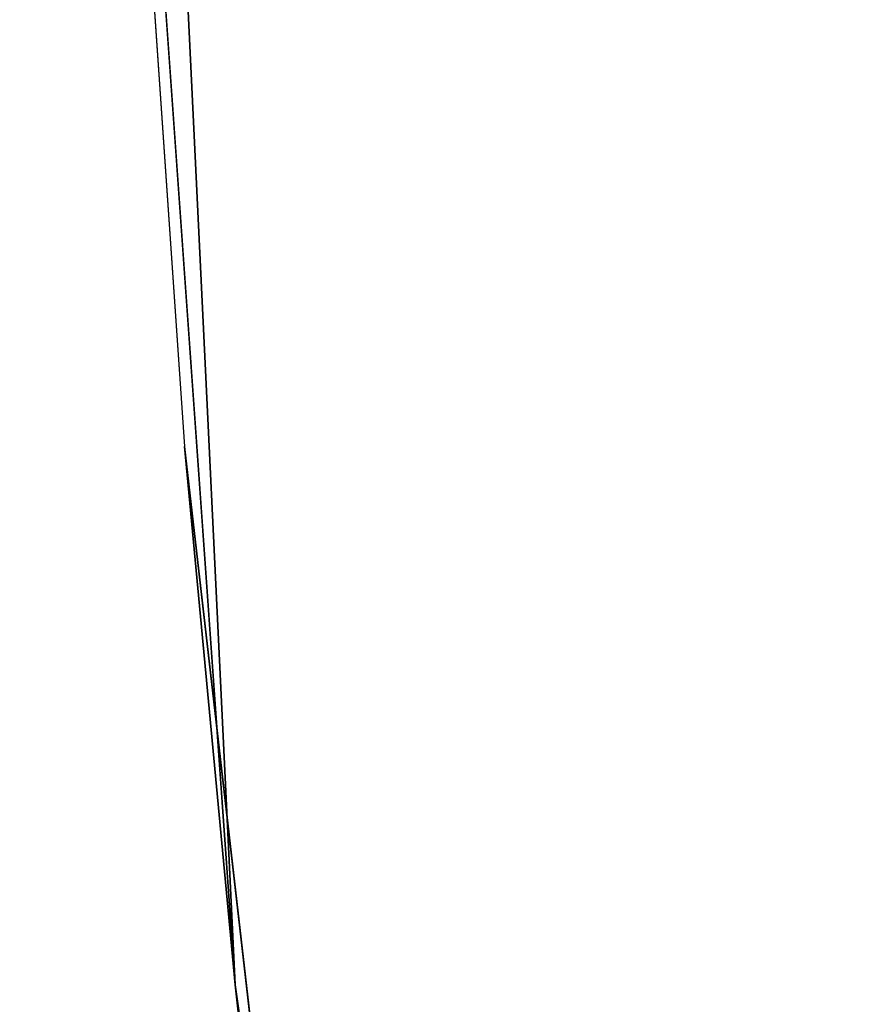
# Model space of a CAD drawing. Extents: x -950 to 950, y -950 to 950.
# Tile 199 of 256: x -915.35 to -909.1, y -88.26 to -80.93. Entities that reach past the tile are written whole.
import ezdxf

# ---------------------------------------------------------------- set-up
doc = ezdxf.new("R2010")
doc.units = 0
doc.layers.get('0').update_dxf_attribs({"color": 13, "linetype": 'CONTINUOUS'})

# ---------------------------------------------------------------- blocks, each defined once
blk = doc.blocks.new('OBJ_000001')
at = {"color": 8}
mesh = blk.add_polyface(dxfattribs=at)
corners = [(-917.1075866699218, -84.37768034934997, 6.999972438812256), (-912.279393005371, -126.3394540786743, 30.16272406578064), (-912.279393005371, -126.3394540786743, 6.999972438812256), (-917.1075866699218, -84.37768034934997, 30.16272406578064)]
mesh.append_faces([[corners[k] for k in face] for face in [(0, 1, 2), (1, 0, 3)]], dxfattribs={"vtx0": -1, "color": 8})
blk = doc.blocks.new('OBJ_000002')
for p, q in [((-913.74267578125, -88.11130056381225, 15.79006241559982), (-917.9962921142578, 1.19e-13, 15.79006241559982)), ((-913.74267578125, -88.11130056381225), (-917.9962921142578, 1.208e-13)), ((-913.74267578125, -88.11130056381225, 2.999988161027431), (-917.9962921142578, 1.208e-13, 2.999988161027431)), ((-913.74267578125, -88.11130056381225, 38.99984211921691), (-917.9962921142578, 1.208e-13, 38.99984211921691)), ((-917.0202857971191, -42.08862221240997), (-913.74267578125, -88.11130056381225, 15.79006241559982)), ((-917.0202857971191, -42.08862221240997), (-914.1202690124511, -84.10283641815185)), ((-914.1202690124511, -84.10283641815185), (-913.74267578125, -88.11130056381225, 15.79006241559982)), ((-909.3078689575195, -125.9279360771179), (-914.1202690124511, -84.10283641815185)), ((-909.3078689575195, -125.9279360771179), (-913.74267578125, -88.11130056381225, 15.79006241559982)), ((-901.1791984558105, -174.9126641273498, 15.79006241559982), (-913.74267578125, -88.11130056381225, 15.79006241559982)), ((-913.74267578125, -88.11130056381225), (-901.1791984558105, -174.9126641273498)), ((-913.74267578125, -88.11130056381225), (-913.74267578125, -88.11130056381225, 2.999988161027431)), ((-901.1791984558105, -174.9126641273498, 2.999988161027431), (-913.74267578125, -88.11130056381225, 2.999988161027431)), ((-913.74267578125, -88.11130056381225, 15.79006241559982), (-913.74267578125, -88.11130056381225, 38.99984211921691)), ((-901.1791984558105, -174.9126641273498, 38.99984211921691), (-913.74267578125, -88.11130056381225, 38.99984211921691))]:
    blk.add_line(p, q)
at = {"color": 2}
mesh = blk.add_polyface(dxfattribs=at)
corners = [(-917.9962921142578, 1.19e-13, 15.79006241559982), (-917.0202857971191, -42.08862221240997), (-913.74267578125, -88.11130056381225, 15.79006241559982)]
mesh.append_faces([[corners[k] for k in face] for face in [(0, 1, 2)]], dxfattribs={"color": 2})
mesh = blk.add_polyface(dxfattribs=at)
corners = [(-917.9962921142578, 1.208e-13, 2.999988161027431), (-913.74267578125, -88.11130056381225), (-913.74267578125, -88.11130056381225, 2.999988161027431), (-917.9962921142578, 1.208e-13)]
mesh.append_faces([[corners[k] for k in face] for face in [(0, 1, 2), (1, 0, 3)]], dxfattribs={"vtx0": -1, "color": 2})
mesh = blk.add_polyface(dxfattribs=at)
corners = [(-917.9962921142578, 1.208e-13, 38.99984211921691), (-913.74267578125, -88.11130056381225, 15.79006241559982), (-913.74267578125, -88.11130056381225, 38.99984211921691), (-917.9962921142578, 1.19e-13, 15.79006241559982)]
mesh.append_faces([[corners[k] for k in face] for face in [(0, 1, 2), (1, 0, 3)]], dxfattribs={"vtx0": -1, "color": 2})
mesh = blk.add_polyface(dxfattribs=at)
corners = [(-917.0202857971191, -42.08862221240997), (-914.1202690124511, -84.10283641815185), (-913.74267578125, -88.11130056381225, 15.79006241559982)]
mesh.append_faces([[corners[k] for k in face] for face in [(0, 1, 2)]], dxfattribs={"color": 2})
mesh = blk.add_polyface(dxfattribs=at)
corners = [(-914.1202690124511, -84.10283641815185), (-909.3078689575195, -125.9279360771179), (-913.74267578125, -88.11130056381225, 15.79006241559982)]
mesh.append_faces([[corners[k] for k in face] for face in [(0, 1, 2)]], dxfattribs={"color": 2})
mesh = blk.add_polyface(dxfattribs=at)
corners = [(-913.74267578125, -88.11130056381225, 15.79006241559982), (-909.3078689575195, -125.9279360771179), (-901.1791984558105, -174.9126641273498, 15.79006241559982)]
mesh.append_faces([[corners[k] for k in face] for face in [(0, 1, 2)]], dxfattribs={"color": 2})
mesh = blk.add_polyface(dxfattribs=at)
corners = [(-913.74267578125, -88.11130056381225, 2.999988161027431), (-901.1791984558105, -174.9126641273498), (-901.1791984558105, -174.9126641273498, 2.999988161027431), (-913.74267578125, -88.11130056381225)]
mesh.append_faces([[corners[k] for k in face] for face in [(0, 1, 2), (1, 0, 3)]], dxfattribs={"vtx0": -1, "color": 2})
mesh = blk.add_polyface(dxfattribs=at)
corners = [(-913.74267578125, -88.11130056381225, 38.99984211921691), (-901.1791984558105, -174.9126641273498, 15.79006241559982), (-901.1791984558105, -174.9126641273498, 38.99984211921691), (-913.74267578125, -88.11130056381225, 15.79006241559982)]
mesh.append_faces([[corners[k] for k in face] for face in [(0, 1, 2), (1, 0, 3)]], dxfattribs={"vtx0": -1, "color": 2})
blk = doc.blocks.new('SKPC51C')
for name in ['OBJ_000001', 'OBJ_000002']:
    blk.add_blockref(name, (0, 0))

msp = doc.modelspace()

# ---------------------------------------------------------------- block references
msp.add_blockref('SKPC51C', (0, 0))

doc.saveas('drawing.dxf')
